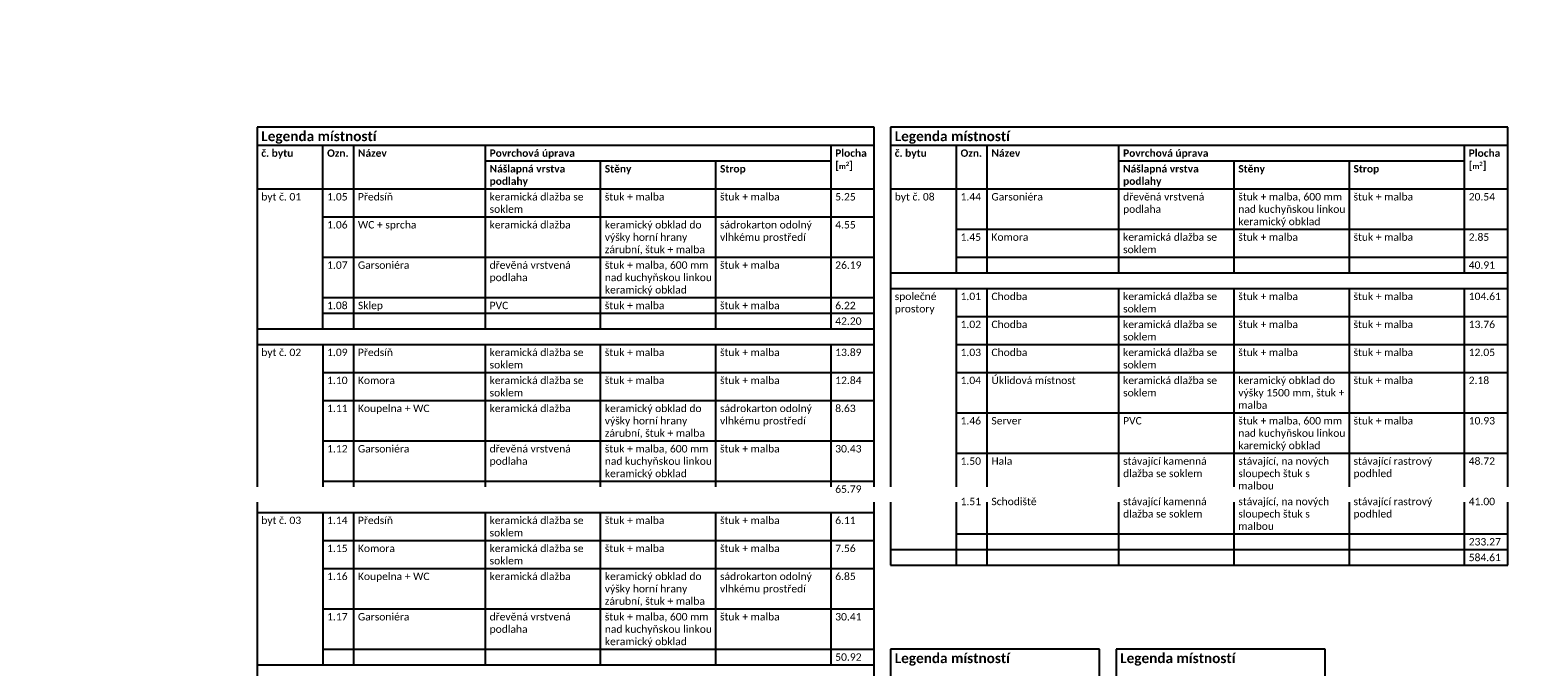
# Model space of a CAD drawing. Header units: millimetres. Extents: x -239306 to 235396, y -2942 to 28189.
# Tile 37 of 37: x 59846 to 82748, y 17514 to 27178. Entities that reach past the tile are written whole.
import ezdxf
from ezdxf import colors
from ezdxf.entities.mleader import LeaderData, LeaderLine
from ezdxf.math import Vec2, Vec3

# ---------------------------------------------------------------- set-up
doc = ezdxf.new("R2010")
doc.units = ezdxf.units.MM
doc.header["$LTSCALE"] = 300
doc.layers.add('A-Dimline-D', color=221, linetype='Continuous')
doc.layers.add('A-SchedObject-G', color=171, linetype='Continuous')
doc.styles.get("Standard").update_dxf_attribs({"font": 'simplex.shx', "width": 0.65})
doc.styles.add('TableData', font='calibri.ttf')
doc.styles.add('TableHeader', font='calibrib.ttf')
doc.styles.add('TableSub', font='calibriz.ttf')
doc.styles.add('TableTitle', font='calibrib.ttf')

# ---------------------------------------------------------------- blocks, each defined once
blk = doc.blocks.new('_Open30')
at = {"color": 0, "lineweight": -2}
for p, q in [((-1, 0.27), (0, 0)), ((0, 0), (-1, -0.27)), ((0, 0), (-1, 0))]:
    blk.add_line(p, q, dxfattribs=at)

msp = doc.modelspace()

# ---------------------------------------------------------------- linework, layer by layer
at = {"layer": 'A-SchedObject-G', "color": 50, "linetype": 'Continuous', "lineweight": -3}
for p, q in [((63294, 25705), (63294, 3805)), ((72667, 25705), (63294, 25705)), ((72667, 3805), (72667, 25705)), ((72917, 25705), (72917, 19055)), ((82290, 25705), (72917, 25705)), ((82290, 19055), (82290, 25705)), ((63294, 24768), (72667, 24768)), ((72917, 24768), (82290, 24768)), ((72917, 19293), (82290, 19293)), ((72917, 19055), (82290, 19055)), ((72917, 17783), (72917, 8533)), ((76092, 17783), (72917, 17783)), ((76092, 8533), (76092, 17783)), ((76342, 17783), (76342, 13520)), ((79517, 17783), (76342, 17783)), ((79517, 13520), (79517, 17783))]:
    msp.add_line(p, q, dxfattribs=at)
at = {"layer": 'A-SchedObject-G', "color": 171, "linetype": 'Continuous', "lineweight": -3}
for p, q in [((63294, 25430), (72667, 25430)), ((64294, 22643), (64294, 25430)), ((64762, 22643), (64762, 25430)), ((66762, 22643), (66762, 25430)), ((72012, 22643), (72012, 25430)), ((72917, 25430), (82290, 25430)), ((73917, 23493), (73917, 25430)), ((74385, 23493), (74385, 25430)), ((76385, 23493), (76385, 25430)), ((81635, 23493), (81635, 25430)), ((66762, 25193), (72012, 25193)), ((68512, 22643), (68512, 25193)), ((70262, 22643), (70262, 25193)), ((76385, 25193), (81635, 25193)), ((78135, 23493), (78135, 25193)), ((79885, 23493), (79885, 25193)), ((64294, 24343), (72667, 24343)), ((73917, 24155), (82290, 24155)), ((64294, 23730), (72667, 23730)), ((73917, 23730), (82290, 23730)), ((72917, 23493), (82290, 23493)), ((72917, 23255), (82290, 23255)), ((73917, 19055), (73917, 23255)), ((74385, 19055), (74385, 23255)), ((76385, 19055), (76385, 23255)), ((78135, 19055), (78135, 23255)), ((79885, 19055), (79885, 23255)), ((81635, 19055), (81635, 23255)), ((64294, 23118), (72667, 23118)), ((64294, 22880), (72667, 22880)), ((73917, 22830), (82290, 22830)), ((63294, 22643), (72667, 22643)), ((63294, 22405), (72667, 22405)), ((64294, 22405), (64294, 20093)), ((64762, 20093), (64762, 22405)), ((66762, 20093), (66762, 22405)), ((68512, 20093), (68512, 22405)), ((70262, 20093), (70262, 22405)), ((72012, 20093), (72012, 22405)), ((73917, 22405), (82290, 22405)), ((64294, 21980), (72667, 21980)), ((73917, 21980), (82290, 21980)), ((64294, 21555), (72667, 21555)), ((73917, 21368), (82290, 21368)), ((64294, 20943), (72667, 20943)), ((73917, 20755), (82290, 20755)), ((64294, 20330), (72667, 20330)), ((63294, 20093), (72667, 20093)), ((73917, 20143), (82290, 20143)), ((63294, 19855), (72667, 19855)), ((64294, 19855), (64294, 17543)), ((64762, 17543), (64762, 19855)), ((66762, 17543), (66762, 19855)), ((68512, 17543), (68512, 19855)), ((70262, 17543), (70262, 19855)), ((72012, 17543), (72012, 19855)), ((73917, 19530), (82290, 19530)), ((64294, 19430), (72667, 19430)), ((64294, 19005), (72667, 19005)), ((64294, 18393), (72667, 18393)), ((64294, 17780), (72667, 17780)), ((63294, 17543), (72667, 17543))]:
    msp.add_line(p, q, dxfattribs=at)

# ---------------------------------------------------------------- texts
at = {"layer": 'A-SchedObject-G', "color": 171, "linetype": 'Continuous', "lineweight": -3, "attachment_point": 1}
for s, insert, char_height, width, style in [('Legenda místností', (63357, 25643), 150, 9247.74, 'TableTitle'), ('Legenda místností', (72979, 25643), 150, 9247.74, 'TableTitle'), ('č. bytu', (63357, 25368), 112.5, 875, 'TableHeader'), ('Ozn.', (64357, 25368), 112.5, 343.13, 'TableHeader'), ('Název', (64825, 25368), 112.5, 1875, 'TableHeader'), ('Povrchová úprava', (66825, 25368), 112.5, 5125, 'TableHeader'), ('Plocha\\P[{\\H.75x;m\\H0.75x;\\A2;2}]', (72075, 25368), 112.5, 529.62, 'TableHeader'), ('č. bytu', (72979, 25368), 112.5, 875, 'TableHeader'), ('Ozn.', (73979, 25368), 112.5, 343.13, 'TableHeader'), ('Název', (74448, 25368), 112.5, 1875, 'TableHeader'), ('Povrchová úprava', (76448, 25368), 112.5, 5125, 'TableHeader'), ('Plocha\\P[{\\H.75x;m\\H0.75x;\\A2;2}]', (81698, 25368), 112.5, 529.62, 'TableHeader'), ('Nášlapná vrstva\\Ppodlahy', (66825, 25130), 112.5, 1625, 'TableHeader'), ('Stěny', (68575, 25130), 112.5, 1625, 'TableHeader'), ('Strop', (70325, 25130), 112.5, 1625, 'TableHeader'), ('Nášlapná vrstva\\Ppodlahy', (76448, 25130), 112.5, 1625, 'TableHeader'), ('Stěny', (78198, 25130), 112.5, 1625, 'TableHeader'), ('Strop', (79948, 25130), 112.5, 1625, 'TableHeader'), ('byt č. 01', (63357, 24705), 112.5, 875, 'TableData'), ('1.05', (64357, 24705), 112.5, 343.13, 'TableData'), ('Předsíň', (64825, 24705), 112.5, 1875, 'TableData'), ('keramická dlažba se soklem', (66825, 24705), 112.5, 1625, 'TableData'), ('štuk + malba', (68575, 24705), 112.5, 1625, 'TableData'), ('štuk + malba', (70325, 24705), 112.5, 1625, 'TableData'), ('5.25', (72075, 24705), 112.5, 529.62, 'TableData'), ('byt č. 08', (72979, 24705), 112.5, 875, 'TableData'), ('1.44', (73979, 24705), 112.5, 343.13, 'TableData'), ('Garsoniéra', (74448, 24705), 112.5, 1875, 'TableData'), ('dřevěná vrstvená podlaha', (76448, 24705), 112.5, 1625, 'TableData'), ('štuk + malba, 600 mm nad kuchyňskou linkou keramický obklad', (78198, 24705), 112.5, 1625, 'TableData'), ('štuk + malba', (79948, 24705), 112.5, 1625, 'TableData'), ('20.54', (81698, 24705), 112.5, 529.62, 'TableData'), ('1.06', (64357, 24280), 112.5, 343.13, 'TableData'), ('WC + sprcha', (64825, 24280), 112.5, 1875, 'TableData'), ('keramická dlažba', (66825, 24280), 112.5, 1625, 'TableData'), ('keramický obklad do výšky horní hrany zárubní, štuk + malba', (68575, 24280), 112.5, 1625, 'TableData'), ('sádrokarton odolný vlhkému prostředí', (70325, 24280), 112.5, 1625, 'TableData'), ('4.55', (72075, 24280), 112.5, 529.62, 'TableData'), ('1.45', (73979, 24093), 112.5, 343.13, 'TableData'), ('Komora', (74448, 24093), 112.5, 1875, 'TableData'), ('keramická dlažba se soklem', (76448, 24093), 112.5, 1625, 'TableData'), ('štuk + malba', (78198, 24093), 112.5, 1625, 'TableData'), ('štuk + malba', (79948, 24093), 112.5, 1625, 'TableData'), ('2.85', (81698, 24093), 112.5, 529.62, 'TableData'), ('1.07', (64357, 23668), 112.5, 343.13, 'TableData'), ('Garsoniéra', (64825, 23668), 112.5, 1875, 'TableData'), ('dřevěná vrstvená podlaha', (66825, 23668), 112.5, 1625, 'TableData'), ('štuk + malba, 600 mm nad kuchyňskou linkou keramický obklad', (68575, 23668), 112.5, 1625, 'TableData'), ('štuk + malba', (70325, 23668), 112.5, 1625, 'TableData'), ('26.19', (72075, 23668), 112.5, 529.62, 'TableData'), ('40.91', (81698, 23668), 112.5, 529.62, 'TableSub'), ('společné prostory', (72979, 23193), 112.5, 875, 'TableData'), ('1.01', (73979, 23193), 112.5, 343.13, 'TableData'), ('Chodba', (74448, 23193), 112.5, 1875, 'TableData'), ('keramická dlažba se soklem', (76448, 23193), 112.5, 1625, 'TableData'), ('štuk + malba', (78198, 23193), 112.5, 1625, 'TableData'), ('štuk + malba', (79948, 23193), 112.5, 1625, 'TableData'), ('104.61', (81698, 23193), 112.5, 529.62, 'TableData'), ('1.08', (64357, 23055), 112.5, 343.13, 'TableData'), ('Sklep', (64825, 23055), 112.5, 1875, 'TableData'), ('PVC', (66825, 23055), 112.5, 1625, 'TableData'), ('štuk + malba', (68575, 23055), 112.5, 1625, 'TableData'), ('štuk + malba', (70325, 23055), 112.5, 1625, 'TableData'), ('6.22', (72075, 23055), 112.5, 529.62, 'TableData'), ('42.20', (72075, 22818), 112.5, 529.62, 'TableSub'), ('1.02', (73979, 22768), 112.5, 343.13, 'TableData'), ('Chodba', (74448, 22768), 112.5, 1875, 'TableData'), ('keramická dlažba se soklem', (76448, 22768), 112.5, 1625, 'TableData'), ('štuk + malba', (78198, 22768), 112.5, 1625, 'TableData'), ('štuk + malba', (79948, 22768), 112.5, 1625, 'TableData'), ('13.76', (81698, 22768), 112.5, 529.62, 'TableData'), ('byt č. 02', (63357, 22343), 112.5, 875, 'TableData'), ('1.09', (64357, 22343), 112.5, 343.13, 'TableData'), ('Předsíň', (64825, 22343), 112.5, 1875, 'TableData'), ('keramická dlažba se soklem', (66825, 22343), 112.5, 1625, 'TableData'), ('štuk + malba', (68575, 22343), 112.5, 1625, 'TableData'), ('štuk + malba', (70325, 22343), 112.5, 1625, 'TableData'), ('13.89', (72075, 22343), 112.5, 529.62, 'TableData'), ('1.03', (73979, 22343), 112.5, 343.13, 'TableData'), ('Chodba', (74448, 22343), 112.5, 1875, 'TableData'), ('keramická dlažba se soklem', (76448, 22343), 112.5, 1625, 'TableData'), ('štuk + malba', (78198, 22343), 112.5, 1625, 'TableData'), ('štuk + malba', (79948, 22343), 112.5, 1625, 'TableData'), ('12.05', (81698, 22343), 112.5, 529.62, 'TableData'), ('1.10', (64357, 21918), 112.5, 343.13, 'TableData'), ('Komora', (64825, 21918), 112.5, 1875, 'TableData'), ('keramická dlažba se soklem', (66825, 21918), 112.5, 1625, 'TableData'), ('štuk + malba', (68575, 21918), 112.5, 1625, 'TableData'), ('štuk + malba', (70325, 21918), 112.5, 1625, 'TableData'), ('12.84', (72075, 21918), 112.5, 529.62, 'TableData'), ('1.04', (73979, 21918), 112.5, 343.13, 'TableData'), ('Úklidová místnost', (74448, 21918), 112.5, 1875, 'TableData'), ('keramická dlažba se soklem', (76448, 21918), 112.5, 1625, 'TableData'), ('keramický obklad do výšky 1500 mm, štuk + malba', (78198, 21918), 112.5, 1625, 'TableData'), ('štuk + malba', (79948, 21918), 112.5, 1625, 'TableData'), ('2.18', (81698, 21918), 112.5, 529.62, 'TableData'), ('1.11', (64357, 21493), 112.5, 343.13, 'TableData'), ('Koupelna + WC', (64825, 21493), 112.5, 1875, 'TableData'), ('keramická dlažba', (66825, 21493), 112.5, 1625, 'TableData'), ('keramický obklad do výšky horní hrany zárubní, štuk + malba', (68575, 21493), 112.5, 1625, 'TableData'), ('sádrokarton odolný vlhkému prostředí', (70325, 21493), 112.5, 1625, 'TableData'), ('8.63', (72075, 21493), 112.5, 529.62, 'TableData'), ('1.46', (73979, 21305), 112.5, 343.13, 'TableData'), ('Server', (74448, 21305), 112.5, 1875, 'TableData'), ('PVC', (76448, 21305), 112.5, 1625, 'TableData'), ('štuk + malba, 600 mm nad kuchyňskou linkou karemický obklad', (78198, 21305), 112.5, 1625, 'TableData'), ('štuk + malba', (79948, 21305), 112.5, 1625, 'TableData'), ('10.93', (81698, 21305), 112.5, 529.62, 'TableData'), ('1.12', (64357, 20880), 112.5, 343.13, 'TableData'), ('Garsoniéra', (64825, 20880), 112.5, 1875, 'TableData'), ('dřevěná vrstvená podlaha', (66825, 20880), 112.5, 1625, 'TableData'), ('štuk + malba, 600 mm nad kuchyňskou linkou keramický obklad', (68575, 20880), 112.5, 1625, 'TableData'), ('štuk + malba', (70325, 20880), 112.5, 1625, 'TableData'), ('30.43', (72075, 20880), 112.5, 529.62, 'TableData'), ('1.50', (73979, 20693), 112.5, 343.13, 'TableData'), ('Hala', (74448, 20693), 112.5, 1875, 'TableData'), ('stávající kamenná dlažba se soklem', (76448, 20693), 112.5, 1625, 'TableData'), ('stávající, na nových sloupech štuk s malbou', (78198, 20693), 112.5, 1625, 'TableData'), ('stávající rastrový podhled', (79948, 20693), 112.5, 1625, 'TableData'), ('48.72', (81698, 20693), 112.5, 529.62, 'TableData'), ('65.79', (72075, 20268), 112.5, 529.62, 'TableSub'), ('1.51', (73979, 20080), 112.5, 343.13, 'TableData'), ('Schodiště', (74448, 20080), 112.5, 1875, 'TableData'), ('stávající kamenná dlažba se soklem', (76448, 20080), 112.5, 1625, 'TableData'), ('stávající, na nových sloupech štuk s malbou', (78198, 20080), 112.5, 1625, 'TableData'), ('stávající rastrový podhled', (79948, 20080), 112.5, 1625, 'TableData'), ('41.00', (81698, 20080), 112.5, 529.62, 'TableData'), ('byt č. 03', (63357, 19793), 112.5, 875, 'TableData'), ('1.14', (64357, 19793), 112.5, 343.13, 'TableData'), ('Předsíň', (64825, 19793), 112.5, 1875, 'TableData'), ('keramická dlažba se soklem', (66825, 19793), 112.5, 1625, 'TableData'), ('štuk + malba', (68575, 19793), 112.5, 1625, 'TableData'), ('štuk + malba', (70325, 19793), 112.5, 1625, 'TableData'), ('6.11', (72075, 19793), 112.5, 529.62, 'TableData'), ('233.27', (81698, 19468), 112.5, 529.62, 'TableSub'), ('1.15', (64357, 19368), 112.5, 343.13, 'TableData'), ('Komora', (64825, 19368), 112.5, 1875, 'TableData'), ('keramická dlažba se soklem', (66825, 19368), 112.5, 1625, 'TableData'), ('štuk + malba', (68575, 19368), 112.5, 1625, 'TableData'), ('štuk + malba', (70325, 19368), 112.5, 1625, 'TableData'), ('7.56', (72075, 19368), 112.5, 529.62, 'TableData'), ('584.61', (81698, 19230), 112.5, 529.62, 'TableSub'), ('1.16', (64357, 18943), 112.5, 343.13, 'TableData'), ('Koupelna + WC', (64825, 18943), 112.5, 1875, 'TableData'), ('keramická dlažba', (66825, 18943), 112.5, 1625, 'TableData'), ('keramický obklad do výšky horní hrany zárubní, štuk + malba', (68575, 18943), 112.5, 1625, 'TableData'), ('sádrokarton odolný vlhkému prostředí', (70325, 18943), 112.5, 1625, 'TableData'), ('6.85', (72075, 18943), 112.5, 529.62, 'TableData'), ('1.17', (64357, 18330), 112.5, 343.13, 'TableData'), ('Garsoniéra', (64825, 18330), 112.5, 1875, 'TableData'), ('dřevěná vrstvená podlaha', (66825, 18330), 112.5, 1625, 'TableData'), ('štuk + malba, 600 mm nad kuchyňskou linkou keramický obklad', (68575, 18330), 112.5, 1625, 'TableData'), ('štuk + malba', (70325, 18330), 112.5, 1625, 'TableData'), ('30.41', (72075, 18330), 112.5, 529.62, 'TableData'), ('50.92', (72075, 17718), 112.5, 529.62, 'TableSub'), ('Legenda místností', (72979, 17720), 150, 3049.92, 'TableTitle'), ('Legenda místností', (76404, 17720), 150, 3049.92, 'TableTitle')]:
    msp.add_mtext(s, dxfattribs=dict(at, insert=insert, char_height=char_height, width=width, style=style))

# ---------------------------------------------------------------- leaders
at = {"layer": 'A-Dimline-D'}
ml = msp.add_multileader_mtext('Standard', dxfattribs=at)
ml.set_content('stávající kontaktní zateplení tl. 100 mm + nové zateplení tl. 100 mm', color=256)
ml.set_leader_properties()
ml.set_arrow_properties(name='OPEN30')
ml.build(insert=Vec2(0, 0))
ml.multileader.update_dxf_attribs({"dogleg_length": 0.36, "arrow_head_size": 56.2, "scale": 50})
ctx = ml.context
ctx.base_point, ctx.scale, ctx.char_height, ctx.arrow_head_size, ctx.landing_gap_size, ctx.plane_origin = Vec3(22338, 27081), 50, 112.5, 56.2, 75, Vec3(22200, 26673)
notes = []
notes.append((ctx, [(0, (1, 1, 0), (22320, 27081), (1, 0), 18, [(0, [(21882, 25858)], 0, [])])]))
ctx.mtext.insert, ctx.mtext.width, ctx.mtext.flow_direction = Vec3(22413, 27156), 3027.31, 5
ml = msp.add_multileader_mtext('Standard', dxfattribs=at)
ml.set_content('původní schodiště rampy přesunuto na druhou stranu', color=256)
ml.set_leader_properties()
ml.set_arrow_properties(name='OPEN30')
ml.build(insert=Vec2(0, 0))
ml.multileader.update_dxf_attribs({"dogleg_length": 0.36, "arrow_head_size": 56.2, "scale": 50})
ctx = ml.context
ctx.base_point, ctx.scale, ctx.char_height, ctx.arrow_head_size, ctx.landing_gap_size, ctx.plane_origin = Vec3(44319, 26905), 50, 112.5, 56.2, 75, Vec3(43902, 26786)
notes.append((ctx, [(0, (1, 1, 0), (44301, 26905), (1, 0), 18, [(0, [(43902, 26786)], 0, [])])]))
ctx.mtext.insert, ctx.mtext.width, ctx.mtext.flow_direction = Vec3(44394, 26980), 1798.48, 5
ml = msp.add_multileader_mtext('Standard', dxfattribs=at)
ml.set_content('stávající kontaktní zateplení tl. 100 mm + nové zateplení tl. 100 mm', color=256)
ml.set_leader_properties()
ml.set_arrow_properties(name='OPEN30')
ml.build(insert=Vec2(0, 0))
ml.multileader.update_dxf_attribs({"dogleg_length": 0.36, "arrow_head_size": 56.2, "scale": 50})
ctx = ml.context
ctx.base_point, ctx.scale, ctx.char_height, ctx.arrow_head_size, ctx.landing_gap_size, ctx.plane_origin = Vec3(44121, 25795), 50, 112.5, 56.2, 75, Vec3(44782, 25432)
notes.append((ctx, [(0, (1, 1, 0), (44103, 25795), (1, 0), 18, [(0, [(42716, 25450)], 0, [])])]))
ctx.mtext.insert, ctx.mtext.width, ctx.mtext.flow_direction = Vec3(44196, 25870), 3027.31, 5
ml = msp.add_multileader_mtext('Standard', dxfattribs=at)
ml.set_content('stávající ocelový sloupek obezdít z tvárnic Ytong nebo obložit SDK\\Ppokud bude nad sloupky nad odstraňovaným podhledem nosník provést jeho obložení SDK', color=256)
ml.set_leader_properties()
ml.set_arrow_properties(name='OPEN30')
ml.build(insert=Vec2(0, 0))
ml.multileader.update_dxf_attribs({"dogleg_length": 0.36, "arrow_head_size": 56.2, "scale": 50})
ctx = ml.context
ctx.base_point, ctx.scale, ctx.char_height, ctx.arrow_head_size, ctx.landing_gap_size, ctx.plane_origin = Vec3(22400, 23152), 50, 112.5, 56.2, 75, Vec3(21713, 21414)
notes.append((ctx, [(0, (1, 1, 0), (22382, 23152), (1, 0), 18, [(0, [(21830, 21255)], 0, [])])]))
ctx.mtext.insert, ctx.mtext.width, ctx.mtext.flow_direction = Vec3(22475, 23227), 1948.52, 5
ml = msp.add_multileader_mtext('Standard', dxfattribs=at)
ml.set_content('prostupy pro vedení kanalizace, vody a VZT', color=256)
ml.set_leader_properties()
ml.set_arrow_properties(name='OPEN30')
ml.build(insert=Vec2(0, 0))
ml.multileader.update_dxf_attribs({"dogleg_length": 0.36, "arrow_head_size": 56.2, "scale": 50})
ctx = ml.context
ctx.base_point, ctx.scale, ctx.char_height, ctx.arrow_head_size, ctx.landing_gap_size, ctx.plane_origin = Vec3(27030, 22400), 50, 112.5, 56.2, 75, Vec3(24478, 20918)
notes.append((ctx, [(0, (1, 1, 0), (27012, 22400), (1, 0), 18, [(3, [(24478, 20918), (26962, 22400), (25284, 21093), (25480, 21104), (27227, 21154)], 0, [])])]))
ctx.mtext.insert, ctx.mtext.width, ctx.mtext.flow_direction = Vec3(27105, 22475), 1350.57, 5
ml = msp.add_multileader_mtext('Standard', dxfattribs=at)
ml.set_content('stávající ocelové sloupky obezdít z tvárnic Ytong nebo obložit SDK', color=256)
ml.set_leader_properties()
ml.set_arrow_properties(name='OPEN30')
ml.build(insert=Vec2(0, 0))
ml.multileader.update_dxf_attribs({"dogleg_length": 0.36, "arrow_head_size": 56.2, "scale": 50})
ctx = ml.context
ctx.base_point, ctx.scale, ctx.char_height, ctx.arrow_head_size, ctx.landing_gap_size, ctx.plane_origin = Vec3(29131, 22492), 50, 112.5, 56.2, 75, Vec3(28445, 21255)
notes.append((ctx, [(1, (1, 1, 0), (31194, 22492), (-1, 0), 21.5, [(0, [(28445, 21255)], 0, []), (1, [(31760, 21254)], 0, [])])]))
ctx.mtext.insert, ctx.mtext.width, ctx.mtext.flow_direction = Vec3(29206, 22567), 1948.52, 5
ml = msp.add_multileader_mtext('Standard', dxfattribs=at)
ml.set_content('DN 80 pro odvod kondenzátu od VZT jednotky', color=256)
ml.set_leader_properties()
ml.set_arrow_properties(name='OPEN30')
ml.build(insert=Vec2(0, 0))
ml.multileader.update_dxf_attribs({"dogleg_length": 0.36, "arrow_head_size": 56.2, "scale": 50})
ctx = ml.context
ctx.base_point, ctx.scale, ctx.char_height, ctx.arrow_head_size, ctx.landing_gap_size, ctx.plane_origin = Vec3(39358, 17536), 50, 112.5, 56.2, 75, Vec3(39589, 18136)
notes.append((ctx, [(1, (1, 1, 0), (39340, 17536), (1, 0), 18, [(0, [(39589, 18136)], 0, [])])]))
ctx.mtext.insert, ctx.mtext.width, ctx.mtext.flow_direction = Vec3(39433, 17611), 1665.01, 5
for ctx, leaders in notes:
    for number, flags, end, landing, length, lines in leaders:
        leader = LeaderData()
        leader.index, (leader.has_last_leader_line, leader.has_dogleg_vector, leader.attachment_direction) = number, flags
        leader.last_leader_point, leader.dogleg_vector, leader.dogleg_length = Vec3(end), Vec3(landing), length
        for number, points, colour, breaks in lines:
            line = LeaderLine()
            line.index, line.vertices, line.color, line.breaks = number, Vec3.list(points), colors.encode_raw_color(colour), breaks
            leader.lines.append(line)
        ctx.leaders.append(leader)

# ---------------------------------------------------------------- next in the draw order: leaders
ml = msp.add_multileader_mtext('Standard', dxfattribs=at)
ml.set_content('stávající kontaktní zateplení tl. 100 mm + nové zateplení tl. 100 mm', color=256)
ml.set_leader_properties()
ml.set_arrow_properties(name='OPEN30')
ml.build(insert=Vec2(0, 0))
ml.multileader.update_dxf_attribs({"dogleg_length": 0.36, "arrow_head_size": 56.2, "scale": 50})
ctx = ml.context
ctx.base_point, ctx.scale, ctx.char_height, ctx.arrow_head_size, ctx.landing_gap_size, ctx.plane_origin = Vec3(983, 20111), 50, 112.5, 56.2, 75, Vec3(391, 19374)
notes = []
notes.append((ctx, [(0, (1, 1, 0), (965, 20111), (1, 0), 18, [(0, [(391, 19374)], 0, [])])]))
ctx.mtext.insert, ctx.mtext.width, ctx.mtext.flow_direction = Vec3(1058, 20186), 3027.31, 5
ctx.mtext.has_bg_fill, ctx.mtext.bg_color, ctx.mtext.bg_scale_factor, ctx.mtext.bg_transparency, ctx.mtext.use_window_bg_color = 1, -1027028792, 1.5, 0, 1
for ctx, leaders in notes:
    for number, flags, end, landing, length, lines in leaders:
        leader = LeaderData()
        leader.index, (leader.has_last_leader_line, leader.has_dogleg_vector, leader.attachment_direction) = number, flags
        leader.last_leader_point, leader.dogleg_vector, leader.dogleg_length = Vec3(end), Vec3(landing), length
        for number, points, colour, breaks in lines:
            line = LeaderLine()
            line.index, line.vertices, line.color, line.breaks = number, Vec3.list(points), colors.encode_raw_color(colour), breaks
            leader.lines.append(line)
        ctx.leaders.append(leader)

doc.saveas('drawing.dxf')
